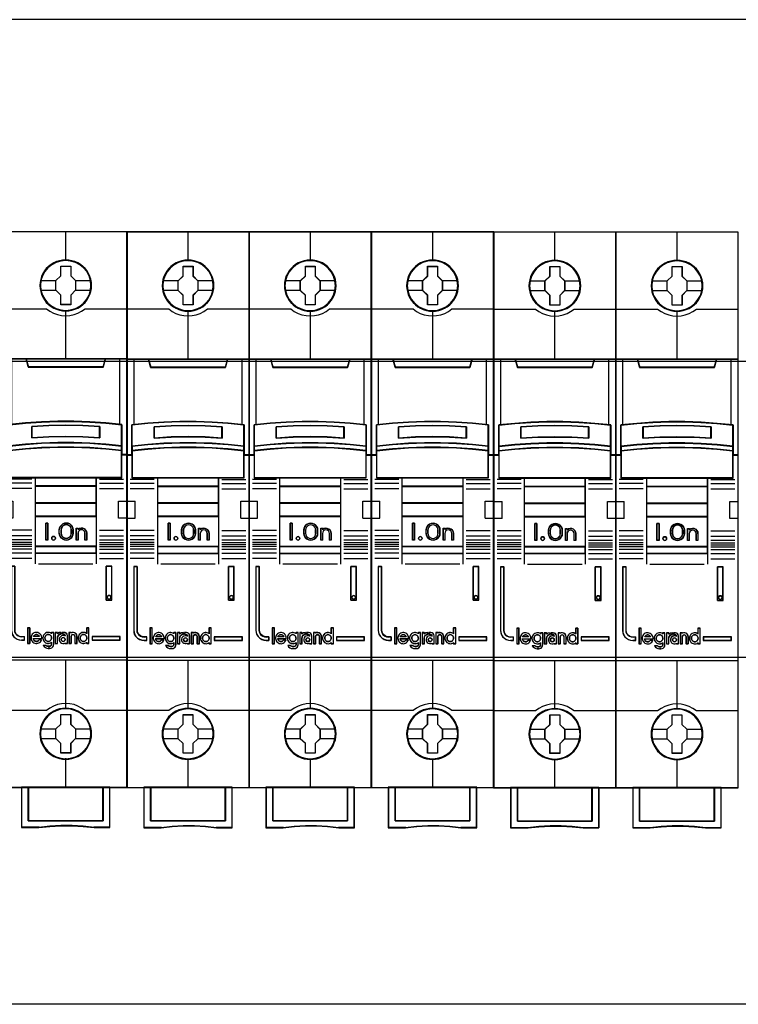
# Model space of a CAD drawing. Header units: millimetres. Extents: x 203 to 3426, y 719 to 2381.
# Tile 116 of 185: x 3359 to 3369, y 2254 to 2269. Entities that reach past the tile are written whole.
import ezdxf

# ---------------------------------------------------------------- set-up
doc = ezdxf.new("R2010")
doc.units = ezdxf.units.MM
doc.layers.add('45', color=7, linetype='Continuous')
doc.layers.add('E_Legrand_obudowy', color=7, linetype='Continuous')

# ---------------------------------------------------------------- blocks, each defined once
blk = doc.blocks.new('XL3 160 wnękowa 6x24M')
at = {"layer": 'E_Legrand_obudowy'}
for points in [[(256.55, -571.91), (-257.68, -571.91)], [(-215.64, -623.89), (215.55, -623.89), (215.55, -669), (-215.64, -669), (-215.64, -623.89)], [(256.55, -721.83), (-257.68, -721.83)]]:
    blk.add_lwpolyline(points, dxfattribs=at)
blk = doc.blocks.new('S301 TX3')
at = {"layer": '45', "color": 7}
for points in [[(17.99, 40.87), (0, 40.87), (0, -40.87), (17.99, -40.87), (17.99, 40.87)], [(12.8, 32.97), (12.78, 33.42), (12.7, 33.88), (12.55, 34.31), (12.36, 34.73), (12.13, 35.12), (11.85, 35.47), (11.52, 35.79), (11.15, 36.07), (10.78, 36.31), (10.34, 36.5), (9.91, 36.62), (9.45, 36.71), (9, 36.73), (8.54, 36.71), (8.09, 36.62), (7.64, 36.5), (7.23, 36.31), (6.84, 36.07), (6.48, 35.79), (6.14, 35.47), (5.87, 35.12), (5.63, 34.73), (5.43, 34.31), (5.31, 33.88), (5.22, 33.42), (5.19, 32.97), (5.22, 32.53), (5.31, 32.09), (5.43, 31.65), (5.63, 31.24), (5.87, 30.84), (6.14, 30.48), (6.48, 30.16), (6.84, 29.88), (7.23, 29.65), (7.64, 29.47), (8.09, 29.33), (8.54, 29.24), (9, 29.22), (9.45, 29.24), (9.91, 29.33), (10.34, 29.47), (10.78, 29.65), (11.15, 29.88), (11.52, 30.16), (11.85, 30.48), (12.13, 30.84), (12.36, 31.24), (12.55, 31.65), (12.7, 32.09), (12.78, 32.53), (12.8, 32.97)], [(12.8, 32.97), (12.78, 33.42), (12.7, 33.88), (12.55, 34.31), (12.36, 34.73), (12.13, 35.12), (11.85, 35.47), (11.52, 35.79), (11.15, 36.07), (10.78, 36.31), (10.34, 36.5), (9.91, 36.62), (9.45, 36.71), (9, 36.73), (8.54, 36.71), (8.09, 36.62), (7.64, 36.5), (7.23, 36.31), (6.84, 36.07), (6.48, 35.79), (6.14, 35.47), (5.87, 35.12), (5.63, 34.73), (5.43, 34.31), (5.31, 33.88), (5.22, 33.42), (5.19, 32.97), (5.22, 32.53), (5.31, 32.09), (5.43, 31.65), (5.63, 31.24), (5.87, 30.84), (6.14, 30.48), (6.48, 30.16), (6.84, 29.88), (7.23, 29.65), (7.64, 29.47), (8.09, 29.33), (8.54, 29.24), (9, 29.22), (9.45, 29.24), (9.91, 29.33), (10.34, 29.47), (10.78, 29.65), (11.15, 29.88), (11.52, 30.16), (11.85, 30.48), (12.13, 30.84), (12.36, 31.24), (12.55, 31.65), (12.7, 32.09), (12.78, 32.53), (12.8, 32.97)], [(8.28, 35.83), (9.73, 35.83), (9.73, 34.4), (10.45, 33.7), (10.45, 32.27), (9.73, 31.55), (9.73, 30.13), (8.28, 30.13), (8.28, 31.55), (7.54, 32.27), (7.54, 33.7), (8.28, 34.4), (8.28, 35.83)], [(8.28, 35.83), (9.73, 35.83), (9.73, 35.83), (9.73, 34.4), (9.73, 34.4), (10.45, 33.7), (10.45, 33.7), (10.45, 32.27), (10.45, 32.27), (9.73, 31.55), (9.73, 31.55), (9.73, 30.13), (9.73, 30.13), (8.28, 30.13), (8.28, 30.13), (8.28, 31.55), (8.28, 31.55), (7.54, 32.27), (7.54, 32.27), (7.54, 33.7), (7.54, 33.7), (8.28, 34.4), (8.28, 34.4), (8.28, 35.83), (8.28, 35.83)], [(8.29, 35.81), (9.72, 35.81), (9.72, 34.39), (10.43, 33.69), (10.43, 32.27), (9.72, 31.56), (9.72, 30.15), (8.29, 30.15), (8.29, 31.56), (7.56, 32.27), (7.56, 33.69), (8.29, 34.39), (8.29, 35.81)], [(7.81, 12.97), (10.17, 12.97), (12.53, 12.88), (14.89, 12.72), (17.24, 12.49), (17.24, 9.35), (17.24, 8.68), (17.24, 8.05), (17.99, 8.05), (17.99, 22.17), (16.98, 22.17), (14.81, 22.17), (14.49, 20.99), (3.49, 20.99), (3.18, 22.17), (1, 22.17), (0, 22.17), (0, 8.05), (0.75, 8.05), (0.75, 8.68), (0.75, 9.35), (0.75, 12.49), (3.09, 12.72), (5.45, 12.88), (7.81, 12.97)], [(3.49, 20.95), (14.5, 20.95), (14.82, 22.17), (8.99, 22.17), (3.17, 22.17), (3.49, 20.95)], [(12.53, 9.75), (14.89, 9.59), (17.24, 9.35), (17.24, 12.51), (14.89, 12.74), (12.53, 12.91), (10.17, 13), (7.81, 13), (5.45, 12.91), (3.09, 12.74), (0.74, 12.51), (0.74, 9.35), (3.09, 9.59), (5.45, 9.75), (7.81, 9.83), (10.17, 9.83), (12.53, 9.75)], [(14, 12.22), (14, 10.55), (11.5, 10.69), (8.99, 10.73), (6.49, 10.69), (3.99, 10.55), (3.99, 12.22), (6.49, 12.36), (8.99, 12.41), (11.5, 12.36), (14, 12.22)], [(11.5, 10.69), (14, 10.55), (14, 12.22), (11.5, 12.36), (8.99, 12.41), (6.49, 12.36), (3.99, 12.22), (3.99, 10.55), (6.49, 10.69), (8.99, 10.73), (11.5, 10.69)], [(14.89, 9.62), (12.53, 9.78), (10.17, 9.87), (7.81, 9.87), (5.45, 9.78), (3.09, 9.62), (0.74, 9.37), (0.74, 8.68), (3.09, 8.93), (5.45, 9.09), (7.81, 9.18), (10.17, 9.18), (12.53, 9.09), (14.89, 8.93), (17.24, 8.68), (17.24, 9.37), (14.89, 9.62)], [(12.53, 9.12), (10.17, 9.2), (7.81, 9.2), (5.45, 9.12), (3.09, 8.96), (0.74, 8.71), (0.74, 8.08), (0.74, 4.69), (4.5, 4.69), (13.49, 4.69), (17.24, 4.69), (17.24, 8.08), (17.24, 8.71), (14.89, 8.96), (12.53, 9.12)], [(4.49, 3.43), (13.5, 3.43), (13.5, 4.72), (4.49, 4.72), (4.49, 3.43)], [(13.5, 3.47), (4.49, 3.47), (4.49, 0.96), (13.5, 0.96), (13.5, 3.47)], [(13.5, 1), (4.49, 1), (4.49, -1), (13.5, -1), (13.5, 1)], [(4.49, -5.43), (13.5, -5.43), (13.5, -0.96), (4.49, -0.96), (4.49, -5.43)], [(6.35, -1.98), (6.35, -4.48), (6.05, -4.48), (6.05, -1.98), (6.35, -1.98)], [(10.05, -2.72), (10.09, -2.97), (10.09, -3.48), (10.05, -3.74), (9.94, -3.98), (9.79, -4.19), (9.58, -4.34), (9.33, -4.44), (9.07, -4.48), (8.8, -4.44), (8.56, -4.34), (8.35, -4.19), (8.19, -3.98), (8.09, -3.74), (8.05, -3.48), (8.05, -2.97), (8.09, -2.72), (8.19, -2.48), (8.35, -2.27), (8.56, -2.12), (8.8, -2.02), (9.07, -1.98), (9.33, -2.02), (9.58, -2.12), (9.79, -2.27), (9.94, -2.48), (10.05, -2.72)], [(9.83, -3.49), (9.83, -2.97), (9.79, -2.75), (9.69, -2.54), (9.52, -2.37), (9.3, -2.26), (9.07, -2.22), (8.83, -2.26), (8.62, -2.37), (8.44, -2.54), (8.34, -2.75), (8.3, -2.97), (8.3, -3.49), (8.34, -3.71), (8.44, -3.92), (8.62, -4.09), (8.83, -4.2), (9.07, -4.23), (9.3, -4.2), (9.52, -4.09), (9.69, -3.92), (9.79, -3.71), (9.83, -3.49)], [(11.01, -2.77), (11.26, -2.72), (11.5, -2.74), (11.74, -2.84), (11.92, -3.01), (12.04, -3.23), (12.08, -3.48), (12.08, -4.48), (11.82, -4.48), (11.82, -3.48), (11.78, -3.28), (11.68, -3.11), (11.51, -3), (11.31, -2.96), (11.11, -3), (10.96, -3.11), (10.84, -3.28), (10.8, -3.48), (10.8, -4.48), (10.55, -4.48), (10.55, -2.72), (10.8, -2.72), (10.8, -2.91), (11.01, -2.77)], [(7.43, -4.08), (7.47, -4.21), (7.43, -4.34), (7.34, -4.44), (7.2, -4.48), (7.06, -4.44), (6.97, -4.34), (6.93, -4.21), (6.97, -4.08), (7.06, -3.98), (7.2, -3.95), (7.34, -3.98), (7.43, -4.08)], [(13.5, -5.39), (4.49, -5.39), (4.49, -6.42), (13.5, -6.42), (13.5, -5.39)], [(2.93, -19.22), (2.93, -18.73), (2.52, -18.73), (2.25, -18.69), (2.01, -18.59), (1.8, -18.44), (1.64, -18.23), (1.53, -17.99), (1.5, -17.73), (1.5, -8.35), (1, -8.35), (1, -17.73), (1.03, -18.06), (1.14, -18.38), (1.32, -18.66), (1.57, -18.89), (1.86, -19.07), (2.18, -19.18), (2.52, -19.22), (2.93, -19.22)], [(14.95, -8.35), (14.95, -13.31), (15.79, -13.31), (15.79, -8.35), (14.95, -8.35)], [(15.61, -12.76), (15.64, -12.89), (15.61, -13.03), (15.51, -13.12), (15.37, -13.16), (15.24, -13.12), (15.15, -13.03), (15.11, -12.89), (15.15, -12.76), (15.24, -12.66), (15.37, -12.63), (15.51, -12.66), (15.61, -12.76)], [(3.71, -19.69), (3.71, -17.4), (3.41, -17.4), (3.41, -19.69), (3.71, -19.69)], [(16.99, -18.69), (12.86, -18.69), (12.86, -19.22), (16.99, -19.22), (16.99, -18.69)], [(12.79, -32.99), (12.77, -32.54), (12.7, -32.08), (12.54, -31.65), (12.36, -31.24), (12.13, -30.84), (11.85, -30.49), (11.52, -30.17), (11.15, -29.89), (10.77, -29.65), (10.34, -29.46), (9.91, -29.34), (9.45, -29.25), (8.99, -29.23), (8.54, -29.25), (8.09, -29.34), (7.64, -29.46), (7.22, -29.65), (6.83, -29.89), (6.47, -30.17), (6.14, -30.49), (5.87, -30.84), (5.62, -31.24), (5.43, -31.65), (5.3, -32.08), (5.21, -32.54), (5.19, -32.99), (5.21, -33.44), (5.3, -33.87), (5.43, -34.31), (5.62, -34.72), (5.87, -35.12), (6.14, -35.48), (6.47, -35.8), (6.83, -36.08), (7.22, -36.31), (7.64, -36.49), (8.09, -36.63), (8.54, -36.72), (8.99, -36.74), (9.45, -36.72), (9.91, -36.63), (10.34, -36.49), (10.77, -36.31), (11.15, -36.08), (11.52, -35.8), (11.85, -35.48), (12.13, -35.12), (12.36, -34.72), (12.54, -34.31), (12.7, -33.87), (12.77, -33.44), (12.79, -32.99)], [(12.79, -32.99), (12.77, -32.54), (12.7, -32.08), (12.54, -31.65), (12.36, -31.24), (12.13, -30.84), (11.85, -30.49), (11.52, -30.17), (11.15, -29.89), (10.77, -29.65), (10.34, -29.46), (9.91, -29.34), (9.45, -29.25), (8.99, -29.23), (8.54, -29.25), (8.09, -29.34), (7.64, -29.46), (7.22, -29.65), (6.83, -29.89), (6.47, -30.17), (6.14, -30.49), (5.87, -30.84), (5.62, -31.24), (5.43, -31.65), (5.3, -32.08), (5.21, -32.54), (5.19, -32.99), (5.21, -33.44), (5.3, -33.87), (5.43, -34.31), (5.62, -34.72), (5.87, -35.12), (6.14, -35.48), (6.47, -35.8), (6.83, -36.08), (7.22, -36.31), (7.64, -36.49), (8.09, -36.63), (8.54, -36.72), (8.99, -36.74), (9.45, -36.72), (9.91, -36.63), (10.34, -36.49), (10.77, -36.31), (11.15, -36.08), (11.52, -35.8), (11.85, -35.48), (12.13, -35.12), (12.36, -34.72), (12.54, -34.31), (12.7, -33.87), (12.77, -33.44), (12.79, -32.99)], [(12.77, -32.99), (12.75, -32.54), (12.68, -32.09), (12.52, -31.66), (12.35, -31.24), (12.11, -30.85), (11.83, -30.5), (11.5, -30.19), (11.14, -29.91), (10.76, -29.67), (10.33, -29.48), (9.9, -29.35), (9.45, -29.27), (8.99, -29.24), (8.54, -29.27), (8.09, -29.35), (7.64, -29.48), (7.23, -29.67), (6.84, -29.91), (6.48, -30.19), (6.15, -30.5), (5.88, -30.85), (5.64, -31.24), (5.44, -31.66), (5.32, -32.09), (5.23, -32.54), (5.2, -32.99), (5.23, -33.44), (5.32, -33.87), (5.44, -34.3), (5.64, -34.71), (5.88, -35.11), (6.15, -35.46), (6.48, -35.79), (6.84, -36.06), (7.23, -36.29), (7.64, -36.48), (8.09, -36.61), (8.54, -36.7), (8.99, -36.72), (9.45, -36.7), (9.9, -36.61), (10.33, -36.48), (10.76, -36.29), (11.14, -36.06), (11.5, -35.79), (11.83, -35.46), (12.11, -35.11), (12.35, -34.71), (12.52, -34.3), (12.68, -33.87), (12.75, -33.44), (12.77, -32.99)], [(8.28, -30.13), (9.72, -30.13), (9.72, -31.56), (10.45, -32.27), (10.45, -33.69), (9.72, -34.41), (9.72, -35.83), (8.28, -35.83), (8.28, -34.41), (7.54, -33.69), (7.54, -32.27), (8.28, -31.56), (8.28, -30.13)], [(8.28, -30.13), (9.72, -30.13), (9.72, -30.13), (9.72, -31.56), (9.72, -31.56), (10.45, -32.27), (10.45, -32.27), (10.45, -33.69), (10.45, -33.69), (9.72, -34.41), (9.72, -34.41), (9.72, -35.83), (9.72, -35.83), (8.28, -35.83), (8.28, -35.83), (8.28, -34.41), (8.28, -34.41), (7.54, -33.69), (7.54, -33.69), (7.54, -32.27), (7.54, -32.27), (8.28, -31.56), (8.28, -31.56), (8.28, -30.13), (8.28, -30.13)], [(8.29, -30.15), (9.71, -30.15), (9.71, -31.57), (10.43, -32.27), (10.43, -33.69), (9.71, -34.4), (9.71, -35.81), (8.29, -35.81), (8.29, -34.4), (7.55, -33.69), (7.55, -32.27), (8.29, -31.57), (8.29, -30.15)], [(14.5, -40.84), (14.5, -45.79), (3.49, -45.79), (3.49, -40.84), (2.49, -40.84), (2.49, -46.79), (5.04, -46.79), (6.66, -46.61), (8.29, -46.52), (9.92, -46.52), (11.55, -46.61), (13.18, -46.79), (15.49, -46.79), (15.49, -40.84), (14.5, -40.84)], [(8.99, -40.84), (3.49, -40.84), (3.49, -45.79), (14.5, -45.79), (14.5, -40.84), (8.99, -40.84)], [(14.5, -45.79), (14.5, -40.84), (8.99, -40.84), (3.49, -40.84), (3.49, -45.79), (14.5, -45.79)]]:
    blk.add_lwpolyline(points, close=True, dxfattribs=at)
at = {"layer": '45', "color": 139}
for points in [[(17.99, 40.87), (0, 40.87), (0, -40.87), (17.99, -40.87), (17.99, 40.87)], [(12.78, 32.97), (12.76, 33.42), (12.69, 33.87), (12.53, 34.3), (12.35, 34.72), (12.11, 35.11), (11.84, 35.46), (11.5, 35.77), (11.14, 36.05), (10.77, 36.29), (10.34, 36.48), (9.9, 36.61), (9.45, 36.69), (9, 36.72), (8.54, 36.69), (8.1, 36.61), (7.65, 36.48), (7.24, 36.29), (6.85, 36.05), (6.49, 35.77), (6.15, 35.46), (5.89, 35.11), (5.64, 34.72), (5.44, 34.3), (5.33, 33.87), (5.24, 33.42), (5.2, 32.97), (5.24, 32.53), (5.33, 32.09), (5.44, 31.66), (5.64, 31.25), (5.89, 30.85), (6.15, 30.5), (6.49, 30.18), (6.85, 29.9), (7.24, 29.67), (7.65, 29.48), (8.1, 29.35), (8.54, 29.26), (9, 29.24), (9.45, 29.26), (9.9, 29.35), (10.34, 29.48), (10.77, 29.67), (11.14, 29.9), (11.5, 30.18), (11.84, 30.5), (12.11, 30.85), (12.35, 31.25), (12.53, 31.66), (12.69, 32.09), (12.76, 32.53), (12.78, 32.97)], [(12.71, 32.97), (12.63, 33.69), (12.43, 34.38), (12.08, 35.01), (11.62, 35.57), (11.06, 36.02), (10.42, 36.36), (9.72, 36.57), (8.99, 36.64), (8.27, 36.57), (7.57, 36.36), (6.93, 36.02), (6.37, 35.57), (5.9, 35.01), (5.56, 34.38), (5.35, 33.69), (5.27, 32.97), (5.35, 32.26), (5.56, 31.57), (5.9, 30.94), (6.37, 30.38), (6.93, 29.93), (7.57, 29.59), (8.27, 29.38), (8.99, 29.31), (9.72, 29.38), (10.42, 29.59), (11.06, 29.93), (11.62, 30.38), (12.08, 30.94), (12.43, 31.57), (12.63, 32.26), (12.71, 32.97)], [(12.7, 32.98), (12.63, 33.69), (12.43, 34.38), (12.08, 35.02), (11.62, 35.57), (11.06, 36.02), (10.41, 36.36), (9.71, 36.57), (8.99, 36.64), (8.27, 36.57), (7.57, 36.36), (6.93, 36.02), (6.36, 35.57), (5.91, 35.02), (5.56, 34.38), (5.35, 33.69), (5.28, 32.98), (5.35, 32.26), (5.56, 31.57), (5.91, 30.95), (6.36, 30.38), (6.93, 29.93), (7.57, 29.6), (8.27, 29.38), (8.99, 29.31), (9.71, 29.38), (10.41, 29.6), (11.06, 29.93), (11.62, 30.38), (12.08, 30.95), (12.43, 31.57), (12.63, 32.26), (12.7, 32.98)], [(12.52, 9.1), (10.17, 9.18), (7.81, 9.18), (5.46, 9.1), (3.1, 8.94), (0.76, 8.7), (0.76, 8.07), (0.76, 4.7), (4.5, 4.7), (13.48, 4.7), (17.22, 4.7), (17.22, 8.07), (17.22, 8.7), (14.87, 8.94), (12.52, 9.1)], [(7.47, -4.21), (7.43, -4.08), (7.34, -3.98), (7.2, -3.95), (7.06, -3.98), (6.97, -4.08), (6.93, -4.21), (6.97, -4.34), (7.06, -4.44), (7.2, -4.48), (7.34, -4.44), (7.43, -4.34), (7.47, -4.21)], [(15.64, -12.89), (15.61, -12.76), (15.51, -12.66), (15.37, -12.63), (15.24, -12.66), (15.15, -12.76), (15.11, -12.89), (15.15, -13.03), (15.24, -13.12), (15.37, -13.16), (15.51, -13.12), (15.61, -13.03), (15.64, -12.89)], [(6.42, -19.4), (6.52, -19.39), (6.61, -19.36), (6.69, -19.32), (6.76, -19.26), (6.82, -19.18), (6.86, -19.11), (6.89, -19.01), (6.91, -18.91), (6.9, -18.82), (6.88, -18.72), (6.84, -18.64), (6.79, -18.54), (6.72, -18.48), (6.65, -18.43), (6.56, -18.39), (6.47, -18.37), (6.38, -18.37), (6.28, -18.39), (6.21, -18.43), (6.13, -18.48), (6.06, -18.54), (6.01, -18.64), (5.97, -18.72), (5.94, -18.82), (5.94, -18.91), (5.95, -19.01), (5.98, -19.11), (6.03, -19.18), (6.09, -19.26), (6.17, -19.32), (6.25, -19.36), (6.33, -19.39), (6.42, -19.4)], [(8.92, -19.12), (8.88, -18.98), (8.77, -18.87), (8.63, -18.83), (8.49, -18.87), (8.38, -18.98), (8.34, -19.12), (8.38, -19.26), (8.49, -19.36), (8.63, -19.4), (8.77, -19.36), (8.88, -19.26), (8.92, -19.12)], [(11.61, -19.4), (11.7, -19.39), (11.79, -19.36), (11.87, -19.32), (11.94, -19.26), (12, -19.18), (12.05, -19.11), (12.08, -19.01), (12.09, -18.91), (12.09, -18.82), (12.07, -18.72), (12.03, -18.64), (11.97, -18.54), (11.9, -18.48), (11.83, -18.43), (11.75, -18.39), (11.66, -18.37), (11.56, -18.37), (11.48, -18.39), (11.39, -18.43), (11.31, -18.48), (11.25, -18.54), (11.19, -18.64), (11.15, -18.72), (11.13, -18.82), (11.13, -18.91), (11.14, -19.01), (11.17, -19.11), (11.22, -19.18), (11.28, -19.26), (11.35, -19.32), (11.43, -19.36), (11.52, -19.39), (11.61, -19.4)], [(12.7, -32.98), (12.63, -32.26), (12.43, -31.57), (12.08, -30.94), (11.62, -30.38), (11.06, -29.93), (10.41, -29.59), (9.71, -29.38), (8.99, -29.31), (8.27, -29.38), (7.57, -29.59), (6.93, -29.93), (6.36, -30.38), (5.91, -30.94), (5.56, -31.57), (5.35, -32.26), (5.28, -32.98), (5.35, -33.69), (5.56, -34.38), (5.91, -35.01), (6.36, -35.57), (6.93, -36.02), (7.57, -36.36), (8.27, -36.57), (8.99, -36.65), (9.71, -36.57), (10.41, -36.36), (11.06, -36.02), (11.62, -35.57), (12.08, -35.01), (12.43, -34.38), (12.63, -33.69), (12.7, -32.98)]]:
    blk.add_lwpolyline(points, close=True, dxfattribs=at)
at = {"layer": '45', "color": 59}
for points in [[(17.97, 40.86), (0.02, 40.86), (0.02, -40.85), (17.97, -40.85), (17.97, 40.86)], [(7.81, 12.98), (10.17, 12.98), (12.52, 12.89), (14.87, 12.72), (17.22, 12.49), (17.22, 9.37), (17.22, 8.7), (17.22, 8.07), (17.97, 8.07), (17.97, 22.15), (16.97, 22.15), (14.8, 22.15), (14.48, 20.97), (3.51, 20.97), (3.19, 22.15), (1.02, 22.15), (0.02, 22.15), (0.02, 8.07), (0.76, 8.07), (0.76, 8.7), (0.76, 9.37), (0.76, 12.49), (3.1, 12.72), (5.46, 12.89), (7.81, 12.98)], [(3.49, 20.95), (14.5, 20.95), (14.82, 22.17), (8.99, 22.17), (3.17, 22.17), (3.49, 20.95)], [(12.53, 9.75), (14.89, 9.59), (17.24, 9.35), (17.24, 12.51), (14.89, 12.74), (12.53, 12.91), (10.17, 13), (7.81, 13), (5.45, 12.91), (3.09, 12.74), (0.74, 12.51), (0.74, 9.35), (3.09, 9.59), (5.45, 9.75), (7.81, 9.83), (10.17, 9.83), (12.53, 9.75)], [(14, 12.22), (14, 10.55), (11.5, 10.69), (8.99, 10.73), (6.49, 10.69), (3.99, 10.55), (3.99, 12.22), (6.49, 12.36), (8.99, 12.41), (11.5, 12.36), (14, 12.22)], [(11.5, 10.69), (14, 10.55), (14, 12.22), (11.5, 12.36), (8.99, 12.41), (6.49, 12.36), (3.99, 12.22), (3.99, 10.55), (6.49, 10.69), (8.99, 10.73), (11.5, 10.69)], [(11.49, 10.7), (13.98, 10.57), (13.98, 12.21), (11.49, 12.35), (8.99, 12.39), (6.5, 12.35), (4, 12.21), (4, 10.57), (6.5, 10.7), (8.99, 10.75), (11.49, 10.7)], [(14.89, 9.62), (12.53, 9.78), (10.17, 9.87), (7.81, 9.87), (5.45, 9.78), (3.09, 9.62), (0.74, 9.37), (0.74, 8.68), (3.09, 8.93), (5.45, 9.09), (7.81, 9.18), (10.17, 9.18), (12.53, 9.09), (14.89, 8.93), (17.24, 8.68), (17.24, 9.37), (14.89, 9.62)], [(12.53, 9.12), (10.17, 9.2), (7.81, 9.2), (5.45, 9.12), (3.09, 8.96), (0.74, 8.71), (0.74, 8.08), (0.74, 4.69), (4.5, 4.69), (13.49, 4.69), (17.24, 4.69), (17.24, 8.08), (17.24, 8.71), (14.89, 8.96), (12.53, 9.12)], [(14.87, 9.61), (12.52, 9.77), (10.17, 9.85), (7.81, 9.85), (5.46, 9.77), (3.1, 9.61), (0.76, 9.37), (0.76, 8.7), (3.1, 8.94), (5.46, 9.1), (7.81, 9.18), (10.17, 9.18), (12.52, 9.1), (14.87, 8.94), (17.22, 8.7), (17.22, 9.37), (14.87, 9.61)], [(4.49, 3.43), (13.5, 3.43), (13.5, 4.72), (4.49, 4.72), (4.49, 3.43)], [(4.5, 3.45), (13.48, 3.45), (13.48, 4.71), (4.5, 4.71), (4.5, 3.45)], [(13.5, 3.47), (4.49, 3.47), (4.49, 0.96), (13.5, 0.96), (13.5, 3.47)], [(13.48, 3.45), (4.5, 3.45), (4.5, 0.98), (13.48, 0.98), (13.48, 3.45)], [(13.5, 1), (4.49, 1), (4.49, -1), (13.5, -1), (13.5, 1)], [(13.48, 0.98), (4.5, 0.98), (4.5, -0.98), (13.48, -0.98), (13.48, 0.98)], [(4.49, -5.43), (13.5, -5.43), (13.5, -0.96), (4.49, -0.96), (4.49, -5.43)], [(6.35, -1.98), (6.35, -4.48), (6.05, -4.48), (6.05, -1.98), (6.35, -1.98)], [(10.05, -2.72), (10.09, -2.97), (10.09, -3.48), (10.05, -3.74), (9.94, -3.98), (9.79, -4.19), (9.58, -4.34), (9.33, -4.44), (9.07, -4.48), (8.8, -4.44), (8.56, -4.34), (8.35, -4.19), (8.19, -3.98), (8.09, -3.74), (8.05, -3.48), (8.05, -2.97), (8.09, -2.72), (8.19, -2.48), (8.35, -2.27), (8.56, -2.12), (8.8, -2.02), (9.07, -1.98), (9.33, -2.02), (9.58, -2.12), (9.79, -2.27), (9.94, -2.48), (10.05, -2.72)], [(9.83, -3.49), (9.83, -2.97), (9.79, -2.75), (9.69, -2.54), (9.52, -2.37), (9.3, -2.26), (9.07, -2.22), (8.83, -2.26), (8.62, -2.37), (8.44, -2.54), (8.34, -2.75), (8.3, -2.97), (8.3, -3.49), (8.34, -3.71), (8.44, -3.92), (8.62, -4.09), (8.83, -4.2), (9.07, -4.23), (9.3, -4.2), (9.52, -4.09), (9.69, -3.92), (9.79, -3.71), (9.83, -3.49)], [(9.81, -3.48), (9.81, -2.98), (9.78, -2.76), (9.68, -2.55), (9.5, -2.38), (9.3, -2.28), (9.07, -2.24), (8.84, -2.28), (8.63, -2.38), (8.46, -2.55), (8.36, -2.76), (8.32, -2.98), (8.32, -3.48), (8.36, -3.7), (8.46, -3.91), (8.63, -4.07), (8.84, -4.18), (9.07, -4.21), (9.3, -4.18), (9.5, -4.07), (9.68, -3.91), (9.78, -3.7), (9.81, -3.48)], [(11.01, -2.77), (11.26, -2.72), (11.5, -2.74), (11.74, -2.84), (11.92, -3.01), (12.04, -3.23), (12.08, -3.48), (12.08, -4.48), (11.82, -4.48), (11.82, -3.48), (11.78, -3.28), (11.68, -3.11), (11.51, -3), (11.31, -2.96), (11.11, -3), (10.96, -3.11), (10.84, -3.28), (10.8, -3.48), (10.8, -4.48), (10.55, -4.48), (10.55, -2.72), (10.8, -2.72), (10.8, -2.91), (11.01, -2.77)], [(7.43, -4.08), (7.47, -4.21), (7.43, -4.34), (7.34, -4.44), (7.2, -4.48), (7.06, -4.44), (6.97, -4.34), (6.93, -4.21), (6.97, -4.08), (7.06, -3.98), (7.2, -3.95), (7.34, -3.98), (7.43, -4.08)], [(13.5, -5.39), (4.49, -5.39), (4.49, -6.42), (13.5, -6.42), (13.5, -5.39)], [(13.48, -5.41), (4.5, -5.41), (4.5, -6.4), (13.48, -6.4), (13.48, -5.41)], [(14.95, -8.35), (14.95, -13.31), (15.79, -13.31), (15.79, -8.35), (14.95, -8.35)], [(15.61, -12.76), (15.64, -12.89), (15.61, -13.03), (15.51, -13.12), (15.37, -13.16), (15.24, -13.12), (15.15, -13.03), (15.11, -12.89), (15.15, -12.76), (15.24, -12.66), (15.37, -12.63), (15.51, -12.66), (15.61, -12.76)], [(3.73, -19.71), (3.73, -17.38), (3.39, -17.38), (3.39, -19.71), (3.73, -19.71)], [(10.82, -18.81), (10.82, -18.98), (10.85, -19.13), (10.91, -19.26), (10.99, -19.4), (11.1, -19.51), (11.23, -19.6), (11.36, -19.67), (11.51, -19.7), (11.66, -19.71), (11.81, -19.68), (11.96, -19.63), (12.08, -19.54), (12.08, -19.71), (12.4, -19.71), (12.4, -17.38), (12.08, -17.38), (12.08, -18.24), (11.96, -18.16), (11.81, -18.11), (11.66, -18.08), (11.51, -18.09), (11.36, -18.12), (11.23, -18.18), (11.1, -18.27), (10.99, -18.38), (10.91, -18.51), (10.85, -18.66), (10.82, -18.81)], [(3.89, -18.95), (3.92, -19.1), (3.98, -19.26), (4.06, -19.38), (4.16, -19.5), (4.28, -19.6), (4.43, -19.67), (4.58, -19.7), (4.73, -19.71), (4.88, -19.68), (5.03, -19.63), (5.16, -19.54), (5.27, -19.44), (5.37, -19.3), (5.44, -19.16), (5.09, -19.16), (5.03, -19.23), (4.96, -19.3), (4.88, -19.35), (4.81, -19.38), (4.72, -19.4), (4.63, -19.38), (4.55, -19.37), (4.46, -19.34), (4.38, -19.28), (4.32, -19.22), (4.27, -19.14), (4.24, -19.05), (4.21, -18.97), (5.48, -18.97), (5.48, -18.81), (5.45, -18.64), (5.38, -18.5), (5.3, -18.37), (5.2, -18.26), (5.06, -18.16), (4.92, -18.11), (4.77, -18.07), (4.62, -18.07), (4.46, -18.09), (4.32, -18.15), (4.19, -18.25), (4.07, -18.35), (3.99, -18.49), (3.93, -18.64), (3.89, -18.79), (3.89, -18.95)], [(5.07, -18.59), (5.11, -18.68), (4.25, -18.68), (4.3, -18.59), (4.36, -18.51), (4.43, -18.46), (4.52, -18.41), (4.6, -18.39), (4.68, -18.37), (4.77, -18.39), (4.86, -18.41), (4.94, -18.46), (5.01, -18.51), (5.07, -18.59)], [(5.11, -18.68), (4.25, -18.68), (4.3, -18.59), (4.36, -18.51), (4.43, -18.46), (4.52, -18.41), (4.6, -18.39), (4.68, -18.37), (4.77, -18.39), (4.86, -18.41), (4.94, -18.46), (5.01, -18.51), (5.07, -18.59), (5.11, -18.68)], [(5.72, -18.5), (5.66, -18.65), (5.63, -18.8), (5.63, -18.96), (5.66, -19.11), (5.72, -19.25), (5.81, -19.39), (5.91, -19.5), (6.04, -19.59), (6.18, -19.65), (6.33, -19.69), (6.48, -19.7), (6.63, -19.67), (6.77, -19.62), (6.91, -19.53), (6.91, -19.85), (6.87, -19.99), (6.76, -20.08), (6.63, -20.12), (6.42, -20.12), (6.24, -20.08), (6.07, -19.99), (5.68, -19.99), (5.81, -20.17), (5.99, -20.31), (6.2, -20.41), (6.42, -20.43), (6.63, -20.43), (6.81, -20.41), (6.97, -20.32), (7.1, -20.2), (7.19, -20.03), (7.22, -19.85), (7.22, -18.07), (6.91, -18.07), (6.91, -18.23), (6.77, -18.14), (6.63, -18.09), (6.48, -18.07), (6.33, -18.08), (6.18, -18.11), (6.04, -18.17), (5.91, -18.26), (5.81, -18.37), (5.72, -18.5)], [(6.82, -19.18), (6.76, -19.26), (6.69, -19.32), (6.61, -19.36), (6.52, -19.39), (6.42, -19.4), (6.33, -19.39), (6.25, -19.36), (6.17, -19.32), (6.09, -19.26), (6.03, -19.18), (5.98, -19.11), (5.95, -19.01), (5.94, -18.91), (5.94, -18.82), (5.97, -18.72), (6.01, -18.64), (6.06, -18.54), (6.13, -18.48), (6.21, -18.43), (6.28, -18.39), (6.38, -18.37), (6.47, -18.37), (6.56, -18.39), (6.65, -18.43), (6.72, -18.48), (6.79, -18.54), (6.84, -18.64), (6.88, -18.72), (6.9, -18.82), (6.91, -18.91), (6.89, -19.01), (6.86, -19.11), (6.82, -19.18)], [(6.01, -18.64), (6.06, -18.54), (6.13, -18.48), (6.21, -18.43), (6.28, -18.39), (6.38, -18.37), (6.47, -18.37), (6.56, -18.39), (6.65, -18.43), (6.72, -18.48), (6.79, -18.54), (6.84, -18.64), (6.88, -18.72), (6.9, -18.82), (6.91, -18.91), (6.89, -19.01), (6.86, -19.11), (6.82, -19.18), (6.76, -19.26), (6.69, -19.32), (6.61, -19.36), (6.52, -19.39), (6.42, -19.4), (6.33, -19.39), (6.25, -19.36), (6.17, -19.32), (6.09, -19.26), (6.03, -19.18), (5.98, -19.11), (5.95, -19.01), (5.94, -18.91), (5.94, -18.82), (5.97, -18.72), (6.01, -18.64)], [(7.45, -18.07), (7.45, -19.71), (7.77, -19.71), (7.77, -18.89), (7.8, -18.72), (7.88, -18.56), (8, -18.44), (8.14, -18.35), (8.31, -18.3), (8.31, -18.07), (8.03, -18.11), (7.77, -18.24), (7.77, -18.07), (7.45, -18.07)], [(7.46, -18.09), (7.46, -19.69), (7.78, -19.69), (7.78, -18.89), (7.8, -18.73), (7.88, -18.57), (7.99, -18.45), (8.13, -18.37), (8.29, -18.32), (8.29, -18.09), (8.02, -18.12), (7.78, -18.26), (7.78, -18.09), (7.46, -18.09)], [(8.1, -18.86), (8.04, -19.03), (8.04, -19.22), (8.1, -19.38), (8.21, -19.54), (8.36, -19.64), (8.55, -19.7), (8.73, -19.7), (8.91, -19.64), (8.91, -19.71), (9.23, -19.71), (9.23, -18.53), (9.19, -18.35), (9.09, -18.2), (8.93, -18.11), (8.75, -18.07), (8.48, -18.07), (8.48, -18.3), (8.67, -18.3), (8.79, -18.33), (8.87, -18.42), (8.91, -18.53), (8.91, -18.6), (8.73, -18.54), (8.55, -18.54), (8.36, -18.6), (8.21, -18.71), (8.1, -18.86)], [(8.88, -18.98), (8.92, -19.12), (8.88, -19.26), (8.77, -19.36), (8.63, -19.4), (8.49, -19.36), (8.38, -19.26), (8.34, -19.12), (8.38, -18.98), (8.49, -18.87), (8.63, -18.83), (8.77, -18.87), (8.88, -18.98)], [(8.34, -19.12), (8.38, -18.98), (8.49, -18.87), (8.63, -18.83), (8.77, -18.87), (8.88, -18.98), (8.92, -19.12), (8.88, -19.26), (8.77, -19.36), (8.63, -19.4), (8.49, -19.36), (8.38, -19.26), (8.34, -19.12)], [(9.47, -18.07), (9.47, -19.71), (9.78, -19.71), (9.78, -18.66), (9.82, -18.52), (9.92, -18.42), (10.06, -18.38), (10.21, -18.42), (10.3, -18.52), (10.34, -18.66), (10.34, -19.71), (10.66, -19.71), (10.66, -18.66), (10.63, -18.49), (10.56, -18.32), (10.45, -18.2), (10.29, -18.12), (10.13, -18.07), (9.94, -18.08), (9.78, -18.13), (9.78, -18.07), (9.47, -18.07)], [(9.49, -18.09), (9.49, -19.69), (9.79, -19.69), (9.79, -18.66), (9.83, -18.52), (9.93, -18.43), (10.06, -18.39), (10.2, -18.43), (10.29, -18.52), (10.33, -18.66), (10.33, -19.69), (10.64, -19.69), (10.64, -18.66), (10.61, -18.5), (10.55, -18.34), (10.44, -18.22), (10.29, -18.14), (10.13, -18.09), (9.95, -18.1), (9.79, -18.15), (9.79, -18.09), (9.49, -18.09)], [(11.75, -18.39), (11.83, -18.43), (11.9, -18.48), (11.97, -18.54), (12.03, -18.64), (12.07, -18.72), (12.09, -18.82), (12.09, -18.91), (12.08, -19.01), (12.05, -19.11), (12, -19.18), (11.94, -19.26), (11.87, -19.32), (11.79, -19.36), (11.7, -19.39), (11.61, -19.4), (11.52, -19.39), (11.43, -19.36), (11.35, -19.32), (11.28, -19.26), (11.22, -19.18), (11.17, -19.11), (11.14, -19.01), (11.13, -18.91), (11.13, -18.82), (11.15, -18.72), (11.19, -18.64), (11.25, -18.54), (11.31, -18.48), (11.39, -18.43), (11.48, -18.39), (11.56, -18.37), (11.66, -18.37), (11.75, -18.39)], [(11.15, -18.72), (11.19, -18.64), (11.25, -18.54), (11.31, -18.48), (11.39, -18.43), (11.48, -18.39), (11.56, -18.37), (11.66, -18.37), (11.75, -18.39), (11.83, -18.43), (11.9, -18.48), (11.97, -18.54), (12.03, -18.64), (12.07, -18.72), (12.09, -18.82), (12.09, -18.91), (12.08, -19.01), (12.05, -19.11), (12, -19.18), (11.94, -19.26), (11.87, -19.32), (11.79, -19.36), (11.7, -19.39), (11.61, -19.4), (11.52, -19.39), (11.43, -19.36), (11.35, -19.32), (11.28, -19.26), (11.22, -19.18), (11.17, -19.11), (11.14, -19.01), (11.13, -18.91), (11.13, -18.82), (11.15, -18.72)], [(16.97, -18.71), (12.88, -18.71), (12.88, -19.2), (16.97, -19.2), (16.97, -18.71)], [(14.5, -40.84), (14.5, -45.79), (3.49, -45.79), (3.49, -40.84), (2.49, -40.84), (2.49, -46.79), (5.04, -46.79), (6.66, -46.61), (8.29, -46.52), (9.92, -46.52), (11.55, -46.61), (13.18, -46.79), (15.49, -46.79), (15.49, -40.84), (14.5, -40.84)], [(14.48, -40.85), (14.48, -45.78), (3.51, -45.78), (3.51, -40.85), (2.51, -40.85), (2.51, -46.77), (5.05, -46.77), (6.67, -46.59), (8.29, -46.5), (9.92, -46.5), (11.55, -46.59), (13.17, -46.77), (15.47, -46.77), (15.47, -40.85), (14.48, -40.85)], [(8.99, -40.84), (3.49, -40.84), (3.49, -45.79), (14.5, -45.79), (14.5, -40.84), (8.99, -40.84)], [(14.5, -45.79), (14.5, -40.84), (8.99, -40.84), (3.49, -40.84), (3.49, -45.79), (14.5, -45.79)], [(8.99, -40.85), (3.5, -40.85), (3.5, -45.78), (14.48, -45.78), (14.48, -40.85), (8.99, -40.85)]]:
    blk.add_lwpolyline(points, close=True, dxfattribs=at)
at = {"layer": '45', "color": 139}
for points in [[(8.97, 40.87), (8.97, 36.6)], [(0, 29.55), (6.18, 29.55)], [(6.15, 29.55), (6.65, 29.19), (7.2, 28.9), (7.77, 28.7), (8.38, 28.57), (8.99, 28.53), (9.6, 28.57), (10.21, 28.7), (10.79, 28.9), (11.32, 29.19), (11.84, 29.55)], [(8.97, 29.35), (8.97, 22.13)], [(11.8, 29.55), (17.99, 29.55)], [(0, 22.17), (17.99, 22.17)], [(3.17, 22.17), (3.53, 20.95)], [(14.82, 22.17), (14.46, 20.95)], [(3.49, 20.99), (14.5, 20.99)], [(17.24, 12.48), (14.89, 12.72), (12.53, 12.9), (10.17, 13), (7.81, 13), (5.45, 12.9), (3.09, 12.72), (0.74, 12.48)], [(0.74, 12.51), (0.74, 4.69)], [(14, 12.19), (11.5, 12.36), (8.99, 12.41), (6.49, 12.36), (3.99, 12.19)], [(3.99, 10.55), (3.99, 12.22)], [(13.96, 10.55), (13.96, 12.22)], [(17.2, 4.69), (17.2, 12.51)], [(14, 10.55), (11.5, 10.71), (8.99, 10.77), (6.49, 10.71), (3.99, 10.55)], [(17.24, 9.35), (14.89, 9.61), (12.53, 9.78), (10.17, 9.87), (7.81, 9.87), (5.45, 9.78), (3.09, 9.61), (0.74, 9.35)], [(17.24, 8.68), (14.89, 8.94), (12.53, 9.11), (10.17, 9.2), (7.81, 9.2), (5.45, 9.11), (3.09, 8.94), (0.74, 8.68)], [(0.78, 8.09), (0, 8.09)], [(17.99, 8.09), (17.2, 8.09)], [(4.03, 4.46), (0.5, 4.46)], [(17.24, 4.72), (0.74, 4.72)], [(4.49, 4.72), (4.49, -6.42)], [(4.49, 4.72), (13.5, 4.72)], [(13.46, 4.72), (13.46, -6.42)], [(13.96, 4.46), (17.49, 4.46)], [(4.03, 3.87), (0.5, 3.87)], [(4.03, 3.09), (0.5, 3.09)], [(4.49, 3.47), (13.5, 3.47)], [(13.96, 3.87), (17.49, 3.87)], [(13.96, 3.09), (17.49, 3.09)], [(0, 1.25), (1.23, 1.25)], [(1.19, 1.25), (1.19, -1.25)], [(4.49, 1), (13.5, 1)], [(16.75, -1.25), (16.75, 1.25)], [(16.75, 1.25), (17.99, 1.25)], [(0, -1.22), (1.23, -1.22)], [(4.49, -0.96), (13.5, -0.96)], [(16.75, -1.22), (17.99, -1.22)], [(6.35, -1.98), (6.05, -1.98)], [(6.05, -1.98), (6.05, -4.48)], [(6.31, -1.98), (6.31, -4.48)], [(10.09, -3), (10.05, -2.74), (9.94, -2.49), (9.79, -2.27), (9.58, -2.12), (9.33, -2.02), (9.07, -1.98), (8.8, -2.02), (8.56, -2.12), (8.35, -2.27), (8.19, -2.49), (8.09, -2.74), (8.05, -3)], [(9.83, -3), (9.79, -2.77), (9.69, -2.55), (9.52, -2.37), (9.3, -2.26), (9.07, -2.22), (8.83, -2.26), (8.62, -2.37), (8.44, -2.55), (8.34, -2.77), (8.3, -3)], [(10.55, -2.72), (10.83, -2.72)], [(10.55, -2.72), (10.55, -4.48)], [(10.79, -2.72), (10.79, -2.94)], [(12.08, -3.5), (12.04, -3.25), (11.92, -3.02), (11.73, -2.84), (11.5, -2.74), (11.26, -2.72), (11.01, -2.77), (10.79, -2.91)], [(4.03, -3.05), (0.5, -3.05)], [(4.03, -3.84), (0.5, -3.84)], [(8.05, -3.5), (8.05, -2.96)], [(8.05, -3.46), (8.09, -3.72), (8.19, -3.97), (8.35, -4.18), (8.56, -4.34), (8.8, -4.44), (9.07, -4.48), (9.33, -4.44), (9.58, -4.34), (9.79, -4.18), (9.94, -3.97), (10.05, -3.72), (10.09, -3.46)], [(8.3, -3.5), (8.3, -2.96)], [(8.3, -3.46), (8.34, -3.69), (8.44, -3.91), (8.62, -4.09), (8.83, -4.19), (9.07, -4.23), (9.3, -4.19), (9.52, -4.09), (9.69, -3.91), (9.79, -3.69), (9.83, -3.46)], [(9.79, -3.5), (9.79, -2.96)], [(10.05, -3.5), (10.05, -2.96)], [(11.83, -3.5), (11.79, -3.29), (11.68, -3.12), (11.52, -3), (11.31, -2.96), (11.11, -3), (10.95, -3.12), (10.83, -3.29), (10.79, -3.5)], [(10.79, -3.46), (10.79, -4.48)], [(11.79, -3.46), (11.79, -4.48)], [(12.04, -3.46), (12.04, -4.48)], [(13.96, -3.05), (17.49, -3.05)], [(13.96, -3.84), (17.49, -3.84)], [(4.03, -4.43), (0.5, -4.43)], [(4.03, -4.83), (0.5, -4.83)], [(4.03, -5.12), (0.5, -5.12)], [(4.03, -5.41), (0.5, -5.41)], [(4.49, -5.39), (13.5, -5.39)], [(6.35, -4.44), (6.05, -4.44)], [(10.55, -4.44), (10.83, -4.44)], [(11.79, -4.44), (12.08, -4.44)], [(13.96, -4.43), (17.49, -4.43)], [(13.96, -4.83), (17.49, -4.83)], [(13.96, -5.12), (17.49, -5.12)], [(13.96, -5.41), (17.49, -5.41)], [(4.03, -5.81), (0.5, -5.81)], [(4.03, -6.4), (0.5, -6.4)], [(4.03, -7.18), (0.5, -7.18)], [(4.49, -6.38), (13.5, -6.38)], [(4.49, -6.38), (4.49, -8)], [(13.46, -6.38), (13.46, -8)], [(13.96, -5.81), (17.49, -5.81)], [(13.96, -6.4), (17.49, -6.4)], [(13.96, -7.18), (17.49, -7.18)], [(1, -8.35), (1, -17.73)], [(1, -8.35), (1.53, -8.35)], [(1.49, -8.35), (1.49, -17.73)], [(4.98, -7.96), (13, -7.96)], [(14.95, -13.31), (14.95, -8.35)], [(14.95, -8.35), (15.79, -8.35)], [(15.75, -13.31), (15.75, -8.35)], [(14.95, -13.27), (15.79, -13.27)], [(3.39, -17.38), (3.39, -19.71)], [(3.39, -17.38), (3.73, -17.38)], [(3.69, -17.38), (3.69, -19.71)], [(12.05, -17.38), (12.05, -18.26)], [(12.05, -17.38), (12.4, -17.38)], [(12.36, -17.38), (12.36, -19.71)], [(1, -17.7), (1.03, -18.04), (1.14, -18.36), (1.32, -18.65), (1.57, -18.89), (1.87, -19.07), (2.18, -19.18), (2.53, -19.22)], [(1.49, -17.7), (1.52, -17.97), (1.63, -18.22), (1.8, -18.43), (2.01, -18.58), (2.25, -18.69), (2.53, -18.73)], [(2.49, -18.69), (2.93, -18.69)], [(2.89, -18.69), (2.89, -19.22)], [(2.89, -18.69), (2.89, -19.22)], [(5.48, -18.97), (5.48, -18.81), (5.45, -18.64), (5.38, -18.5), (5.3, -18.37), (5.2, -18.26), (5.06, -18.16), (4.92, -18.11), (4.77, -18.07), (4.62, -18.07), (4.46, -18.09), (4.32, -18.15), (4.19, -18.25), (4.07, -18.35), (3.99, -18.49), (3.93, -18.64), (3.89, -18.79), (3.89, -18.95), (3.92, -19.1), (3.98, -19.26), (4.06, -19.38), (4.16, -19.5), (4.28, -19.6), (4.43, -19.67), (4.58, -19.7), (4.73, -19.71), (4.88, -19.68), (5.03, -19.63), (5.16, -19.54), (5.27, -19.44), (5.37, -19.3), (5.44, -19.16)], [(5.11, -18.68), (5.07, -18.59), (5.01, -18.51), (4.94, -18.46), (4.86, -18.41), (4.77, -18.39), (4.68, -18.37), (4.6, -18.39), (4.52, -18.41), (4.43, -18.46), (4.36, -18.51), (4.3, -18.59), (4.25, -18.68)], [(4.25, -18.64), (5.11, -18.64)], [(6.91, -18.23), (6.77, -18.15), (6.63, -18.09), (6.48, -18.07), (6.33, -18.08), (6.19, -18.11), (6.04, -18.17), (5.91, -18.26), (5.81, -18.37), (5.72, -18.5), (5.66, -18.66), (5.63, -18.81), (5.63, -18.97), (5.66, -19.12), (5.72, -19.26), (5.81, -19.4), (5.91, -19.51), (6.04, -19.6), (6.19, -19.67), (6.33, -19.7), (6.48, -19.71), (6.63, -19.68), (6.77, -19.63), (6.91, -19.54)], [(6.87, -18.07), (6.87, -18.26)], [(6.87, -18.07), (7.22, -18.07)], [(7.18, -18.07), (7.18, -19.86)], [(7.45, -18.07), (7.45, -19.71)], [(7.45, -18.07), (7.8, -18.07)], [(8.31, -18.07), (8.02, -18.11), (7.76, -18.28)], [(7.76, -18.07), (7.76, -18.28)], [(8.31, -18.3), (8.14, -18.35), (7.99, -18.44), (7.87, -18.57), (7.79, -18.74), (7.76, -18.91)], [(8.92, -18.59), (8.74, -18.53), (8.55, -18.53), (8.36, -18.59), (8.21, -18.7), (8.1, -18.85), (8.04, -19.02), (8.04, -19.21), (8.1, -19.38), (8.21, -19.54), (8.36, -19.64), (8.55, -19.7), (8.74, -19.7), (8.92, -19.64)], [(8.27, -18.07), (8.27, -18.34)], [(8.47, -18.07), (8.47, -18.34)], [(8.76, -18.07), (8.47, -18.07)], [(8.47, -18.3), (8.69, -18.3)], [(8.92, -18.56), (8.88, -18.43), (8.78, -18.33), (8.65, -18.3)], [(9.23, -18.56), (9.19, -18.37), (9.08, -18.21), (8.92, -18.11), (8.72, -18.07)], [(8.88, -18.52), (8.88, -18.63)], [(9.19, -18.52), (9.19, -19.71)], [(9.47, -18.07), (9.47, -19.71)], [(9.47, -18.07), (9.81, -18.07)], [(10.66, -18.68), (10.63, -18.51), (10.56, -18.34), (10.45, -18.21), (10.29, -18.12), (10.12, -18.07), (9.94, -18.08), (9.77, -18.14)], [(9.77, -18.07), (9.77, -18.17)], [(10.35, -18.68), (10.31, -18.52), (10.21, -18.42), (10.06, -18.37), (9.92, -18.42), (9.81, -18.52), (9.77, -18.68)], [(9.77, -18.64), (9.77, -19.71)], [(10.31, -18.64), (10.31, -19.71)], [(10.62, -18.64), (10.62, -19.71)], [(12.09, -18.23), (11.96, -18.15), (11.82, -18.09), (11.66, -18.07), (11.51, -18.08), (11.36, -18.11), (11.23, -18.17), (11.1, -18.26), (11, -18.37), (10.91, -18.5), (10.85, -18.66), (10.82, -18.81), (10.82, -18.97), (10.85, -19.12), (10.91, -19.26), (11, -19.4), (11.1, -19.51), (11.23, -19.6), (11.36, -19.67), (11.51, -19.7), (11.66, -19.71), (11.82, -19.68), (11.96, -19.63), (12.09, -19.54)], [(12.86, -18.69), (16.99, -18.69)], [(12.86, -18.69), (12.86, -19.22)], [(16.95, -19.22), (16.95, -18.69)], [(2.49, -19.18), (2.93, -19.18)], [(3.39, -19.67), (3.73, -19.67)], [(4.2, -18.95), (5.48, -18.95)], [(4.2, -18.95), (4.23, -19.04), (4.26, -19.13), (4.32, -19.21), (4.38, -19.29), (4.46, -19.34), (4.55, -19.37), (4.63, -19.39), (4.73, -19.4), (4.81, -19.39), (4.89, -19.36), (4.97, -19.3), (5.04, -19.23), (5.1, -19.15)], [(5.06, -19.14), (5.44, -19.14)], [(5.68, -19.96), (5.81, -20.15), (6, -20.3), (6.21, -20.4), (6.44, -20.43)], [(5.68, -19.96), (6.1, -19.96)], [(6.06, -19.96), (6.24, -20.08), (6.44, -20.13)], [(6.4, -20.09), (6.64, -20.09)], [(6.6, -20.43), (6.79, -20.4), (6.96, -20.32), (7.1, -20.19), (7.19, -20.01), (7.22, -19.82)], [(6.6, -20.13), (6.75, -20.08), (6.87, -19.98), (6.91, -19.82)], [(6.87, -19.51), (6.87, -19.86)], [(7.45, -19.71), (7.8, -19.71), (7.8, -18.87)], [(8.88, -19.61), (8.88, -19.71)], [(8.88, -19.67), (9.23, -19.67)], [(9.47, -19.67), (9.81, -19.67)], [(10.31, -19.67), (10.66, -19.67)], [(12.05, -19.51), (12.05, -19.71)], [(12.05, -19.67), (12.4, -19.67)], [(12.86, -19.18), (16.99, -19.18)], [(6.64, -20.4), (6.4, -20.4)], [(0, -22.13), (17.99, -22.13)], [(8.97, -22.13), (8.97, -29.36)], [(11.84, -29.55), (11.32, -29.2), (10.79, -28.91), (10.21, -28.7), (9.6, -28.57), (8.99, -28.53), (8.38, -28.57), (7.77, -28.7), (7.2, -28.91), (6.65, -29.2), (6.15, -29.55)], [(0, -29.51), (6.18, -29.51)], [(11.8, -29.51), (17.99, -29.51)], [(8.97, -36.6), (8.97, -40.87)], [(2.49, -40.84), (2.49, -46.79)], [(3.49, -40.84), (3.49, -45.79)], [(14.46, -45.79), (14.46, -40.84)], [(15.45, -40.84), (15.45, -46.79)], [(3.49, -45.76), (14.5, -45.76)], [(5.07, -46.75), (2.49, -46.75)], [(13.19, -46.79), (11.56, -46.59), (9.92, -46.49), (8.29, -46.49), (6.65, -46.59), (5.03, -46.79)], [(15.49, -46.75), (13.15, -46.75)]]:
    blk.add_lwpolyline(points, dxfattribs=at)
at = {"layer": '45', "color": 7}
for points in [[(5.26, 33.71), (7.58, 33.71)], [(10.41, 33.71), (12.73, 33.71)], [(5.26, 32.29), (7.58, 32.29)], [(10.41, 32.29), (12.73, 32.29)], [(5.26, -32.25), (7.57, -32.25)], [(10.41, -32.25), (12.72, -32.25)], [(5.26, -33.67), (7.57, -33.67)], [(10.41, -33.67), (12.72, -33.67)]]:
    blk.add_lwpolyline(points, dxfattribs=at)
at = {"layer": '45', "color": 140}
for points in [[(7.81, 12.97), (10.17, 12.97), (12.53, 12.88), (14.89, 12.72), (17.24, 12.49), (17.24, 9.35), (17.24, 8.68), (17.24, 8.05), (17.99, 8.05), (17.99, 22.17), (16.98, 22.17), (14.81, 22.17), (14.49, 20.99), (3.49, 20.99), (3.18, 22.17), (1, 22.17), (0, 22.17), (0, 8.05), (0.75, 8.05), (0.75, 8.68), (0.75, 9.35), (0.75, 12.49), (3.09, 12.72), (5.45, 12.88), (7.81, 12.97)], [(3.51, 20.97), (14.48, 20.97), (14.8, 22.15), (8.99, 22.15), (3.19, 22.15), (3.51, 20.97)], [(14.48, -45.78), (14.48, -40.85), (8.99, -40.85), (3.5, -40.85), (3.5, -45.78), (14.48, -45.78)]]:
    blk.add_lwpolyline(points, close=True, dxfattribs=at)
for points in [[(1, 22.17), (1, 12.5)], [(16.95, 12.5), (16.95, 22.17)]]:
    blk.add_lwpolyline(points, dxfattribs=at)
at = {"layer": '45', "color": 1}
for points in [[(2.93, -19.22), (2.93, -18.73), (2.52, -18.73), (2.25, -18.69), (2.01, -18.59), (1.8, -18.44), (1.64, -18.23), (1.53, -17.99), (1.5, -17.73), (1.5, -8.35), (1, -8.35), (1, -17.73), (1.03, -18.06), (1.14, -18.38), (1.32, -18.66), (1.57, -18.89), (1.86, -19.07), (2.18, -19.18), (2.52, -19.22), (2.93, -19.22)], [(2.91, -19.2), (2.91, -18.71), (2.51, -18.71), (2.25, -18.67), (2.01, -18.57), (1.81, -18.42), (1.65, -18.22), (1.54, -17.98), (1.51, -17.72), (1.51, -8.37), (1.02, -8.37), (1.02, -17.72), (1.05, -18.05), (1.16, -18.37), (1.33, -18.65), (1.58, -18.88), (1.86, -19.05), (2.17, -19.16), (2.51, -19.2), (2.91, -19.2)], [(16.99, -18.69), (12.86, -18.69), (12.86, -19.22), (16.99, -19.22), (16.99, -18.69)]]:
    blk.add_lwpolyline(points, close=True, dxfattribs=at)
blk = doc.blocks.new('G$C3556625F')
at = {"xscale": 0.103478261, "yscale": 0.103478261, "zscale": 0.103478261}
for p in [(-82.7434, 54.7523), (-80.8822, 54.7495), (-79.023, 54.7495), (-77.1618, 54.7495), (-75.3006, 54.7467), (-73.4414, 54.7467)]:
    blk.add_blockref('S301 TX3', p, dxfattribs=at)
at = {"layer": 'E_Legrand_obudowy', "color": 67, "true_color": 0x727430, "xscale": 0.1, "yscale": 0.1, "zscale": 0.1}
blk.add_blockref('XL3 160 wnękowa 6x24M', (-68.6374, 119.4025), dxfattribs=at)

msp = doc.modelspace()

# ---------------------------------------------------------------- block references
msp.add_blockref('G$C3556625F', (3441.022, 2207.143))

doc.saveas('drawing.dxf')
